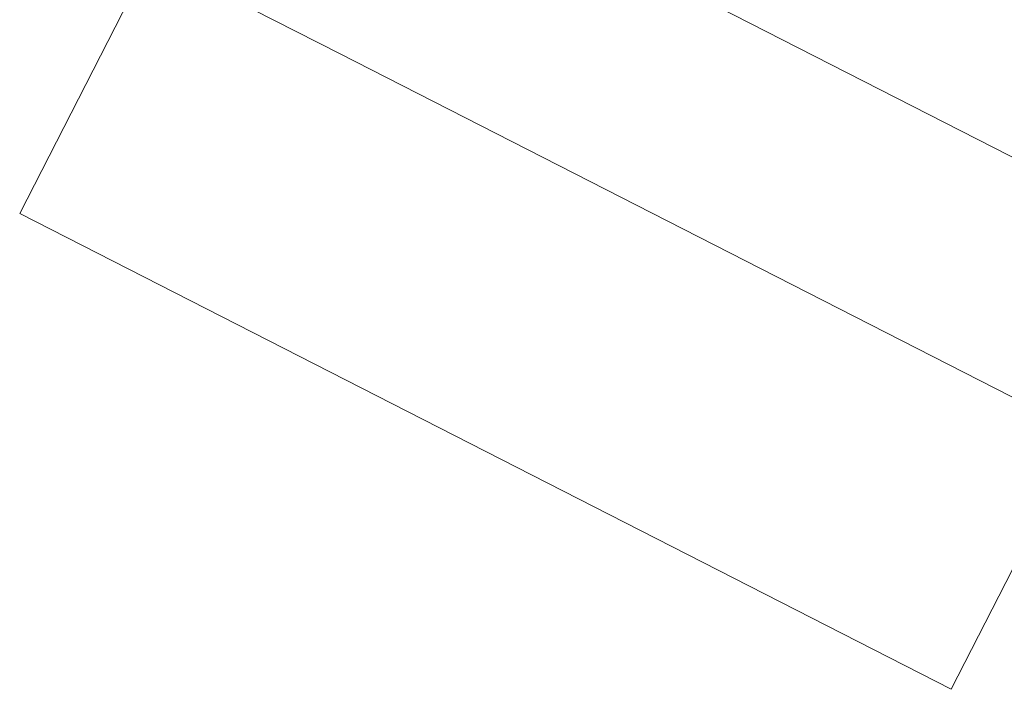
# Model space of a CAD drawing. Extents: x 5459245 to 5462690, y 5971016 to 5972523.
# Tile 90 of 136: x 5462452.116 to 5462452.728, y 5972211.118 to 5972211.534. Entities that reach past the tile are written whole.
import ezdxf

# ---------------------------------------------------------------- set-up
doc = ezdxf.new("R2010")
doc.units = 0
doc.layers.add('A_MAŁA ARCHITEKTURA', color=195, linetype='CONTINUOUS', lineweight=9)

# ---------------------------------------------------------------- blocks, each defined once
blk = doc.blocks.new('A$C43995eb0')
at = {"layer": 'A_MAŁA ARCHITEKTURA', "linetype": 'Continuous'}
for p, q in [((3380.14, 1209.52), (3380.14, 390.59)), ((3513.14, 390.59), (3513.14, 1209.52)), ((3513.14, 250.43), (3513.14, 390.59))]:
    blk.add_line(p, q, dxfattribs=at)
at = {"layer": 'A_MAŁA ARCHITEKTURA'}
for p, q in [((3092.12, 908.38), (3692.12, 908.38)), ((3692.12, 258.38), (3692.12, 908.38)), ((3092.12, 258.38), (3692.12, 258.38))]:
    blk.add_line(p, q, dxfattribs=at)

msp = doc.modelspace()

# ---------------------------------------------------------------- block references
at = {"layer": 'A_MAŁA ARCHITEKTURA', "xscale": 0.001, "yscale": 0.001, "zscale": 0.001, "rotation": 242.9301705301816}
msp.add_blockref('A$C43995eb0', (5462453.5658, 5972214.81866), dxfattribs=at)

doc.saveas('drawing.dxf')
